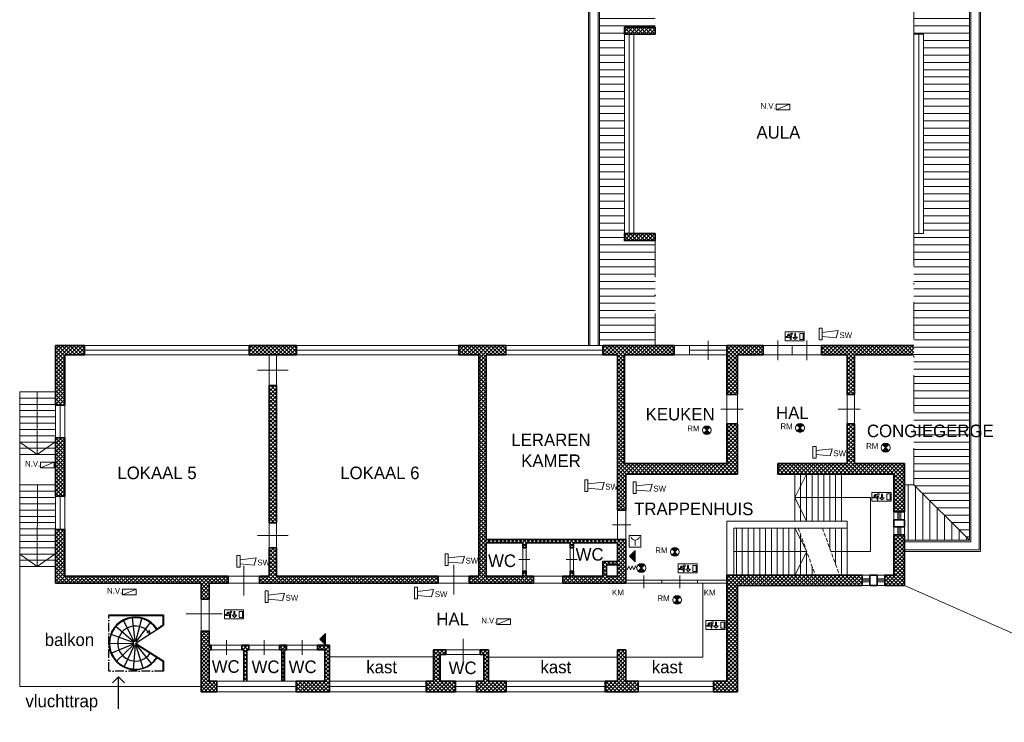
# Model space of a CAD drawing. Header units: millimetres. Extents: x 0 to 10560344, y -63228 to 177747.
# Tile 122 of 126: x 276813 to 310546, y 59405 to 83461. Entities that reach past the tile are written whole.
import ezdxf

# ---------------------------------------------------------------- set-up
doc = ezdxf.new("R2010")
doc.units = ezdxf.units.MM
for name, pattern in [('ACAD_ISO10W100', [18, 12, -3, 0, -3]), ('DASHDOT2', [0.5, 0.25, -0.125, 0, -0.125]), ('DASHED2', [0.375, 0.25, -0.125])]:
    doc.linetypes.add(name, pattern=pattern)
for name, color, linetype, lineweight in [('..BAS018', 1, 'Continuous', 18), ('008', 8, 'Continuous', 9), ('013', 220, 'Continuous', 13), ('018', 1, 'Continuous', 18), ('035', 82, 'Continuous', 35), ('Bouwkundig brandweer', 190, 'Continuous', 13), ('hatch008', 151, 'Continuous', 5), ('text008', 8, 'Continuous', 9)]:
    doc.layers.add(name, color=color, linetype=linetype, lineweight=lineweight)
for name, color, linetype in [('00-aanzicht algemeen', 11, 'Continuous'), ('00-aanzicht algemeen dik', 1, 'Continuous'), ('24-trap', 7, 'Continuous')]:
    doc.layers.add(name, color=color, linetype=linetype)
doc.layers.add('xx HIDDEN', color=30, linetype='Continuous', lineweight=0, plot=False)
doc.styles.add('mvd', font='GOTHIC.TTF')
pattern_1 = [(0, (0, 0), (0, 250), [])]
pattern_2 = [(45, (-1028.53, 951.585), (-67.35192, 67.35192), []), (135, (-1028.53, 951.585), (-67.35192, -67.35192), [])]

# ---------------------------------------------------------------- blocks, each defined once
blk = doc.blocks.new('spiltrap')
at = {"layer": '00-aanzicht algemeen', "ltscale": 10}
for points in [[(-35, 67), (-406, 781)], [(-8, 75), (-96, 875)], [(19, 72), (226, 850)], [(44, 61), (518, 711)], [(-56, 50), (-660, 582)], [(63, 41), (740, 476)], [(484, 434), (408, 370)], [(508, 327), (408, 370)], [(508, 327), (484, 434)], [(-70, 26), (-826, 304)], [(-75, -1), (-880, -15)], [(-69, -28), (-815, -332)], [(-55, -51), (-640, -604)], [(-32, -68), (-379, -794)], [(-6, -75), (-66, -877)], [(22, -72), (255, -842)], [(46, -59), (542, -693)]]:
    blk.add_lwpolyline(points, dxfattribs=at)
for centre, radius, start, end in [((0, 0), 900, 34.0108, 325.7248), ((0, 0), 880, 34.0191, 325.7025), ((3, -5), 601, 42.6066, 325.1856), ((0, 0), 75, 339.4623, 324.0898)]:
    blk.add_arc(centre, radius, start, end, dxfattribs=at)
at = {"layer": '00-aanzicht algemeen dik', "ltscale": 10}
for points in [[(964, 965), (-900, 965)], [(944, 945), (-900, 945)], [(944, 945), (944, 631)], [(964, 965), (964, 620)], [(746, 503), (729, 492)], [(729, 492), (740, 476)], [(740, 476), (964, 620)], [(746, 503), (944, 631)], [(0, -5), (11, 12)], [(11, 12), (964, -601)], [(0, -5), (944, -612)], [(944, -612), (944, -945)], [(964, -601), (964, -945)]]:
    blk.add_lwpolyline(points, dxfattribs=at)

msp = doc.modelspace()

# ---------------------------------------------------------------- hatches: boundary and pattern name
at = {"layer": 'Bouwkundig brandweer'}
for points in [[(300459.4, 69514.5, 0.4142136), (300247.2, 69514.5), (300353.3, 69408.5)], [(300459.4, 69514.5, 0.4142136), (300247.2, 69514.5), (300353.3, 69408.5)], [(303653.1, 69588.7, 0.4142136), (303441, 69588.7), (303547, 69482.7)], [(303653.1, 69588.7, 0.4142136), (303441, 69588.7), (303547, 69482.7)], [(300353.3, 69408.5), (300247.2, 69302.4, 0.4142136), (300459.4, 69302.4)], [(300353.3, 69408.5), (300247.2, 69302.4, 0.4142136), (300459.4, 69302.4)], [(303547, 69482.7), (303441, 69376.6, 0.4142136), (303653.1, 69376.6)], [(303547, 69482.7), (303441, 69376.6, 0.4142136), (303653.1, 69376.6)], [(306588.5, 68912.9, 0.4142136), (306376.3, 68912.9), (306482.4, 68806.8)], [(306588.5, 68912.9, 0.4142136), (306376.3, 68912.9), (306482.4, 68806.8)], [(306482.4, 68806.8), (306376.3, 68700.8, 0.4142136), (306588.5, 68700.8)], [(306482.4, 68806.8), (306376.3, 68700.8, 0.4142136), (306588.5, 68700.8)], [(297894.5, 65292), (297700.6, 65098), (297894.5, 64904.1)], [(299363.4, 65344.7, 0.4142136), (299151.3, 65344.7), (299257.3, 65238.6)], [(299363.4, 65344.7, 0.4142136), (299151.3, 65344.7), (299257.3, 65238.6)], [(299257.3, 65238.6), (299151.3, 65132.5, 0.4142136), (299363.4, 65132.5)], [(299257.3, 65238.6), (299151.3, 65132.5, 0.4142136), (299363.4, 65132.5)], [(299440.2, 63701.2, 0.4142136), (299228.1, 63701.2), (299334.2, 63595.1)], [(299440.2, 63701.2, 0.4142136), (299228.1, 63701.2), (299334.2, 63595.1)], [(299334.2, 63595.1), (299228.1, 63489, 0.4142136), (299440.2, 63489)], [(299334.2, 63595.1), (299228.1, 63489, 0.4142136), (299440.2, 63489)], [(287285.2, 62449.2), (287091.2, 62255.3), (287285.2, 62061.3)]]:
    msp.add_hatch(color=256, dxfattribs=at).paths.add_polyline_path(points)
h = msp.add_hatch(dxfattribs=at)
h.set_pattern_fill('ANGLE', color=256, style=0)
h.set_pattern_definition([(0, (199001.89, 79705.235), (0, 6.985), [5.08, -1.905]), (90, (199001.89, 79705.235), (-6.985, 4e-16), [5.08, -1.905])])
h.paths.add_polyline_path([(298217.4, 64794.8, 0.4142136), (298001.3, 64794.8), (298109.4, 64686.7)])
h.paths.add_polyline_path([(298109.4, 64686.7), (298001.3, 64578.7, 0.4142136), (298217.4, 64578.7)])
at = {"layer": 'hatch008', "transparency": 33554687}
h = msp.add_hatch(dxfattribs=at)
h.set_pattern_fill('_USER', color=256, scale=250, pattern_type=0)
h.set_pattern_definition(pattern_1)
h.paths.add_polyline_path([(298581.1, 75900.6), (297531.1, 75900.6), (297531.1, 83200.6), (298581.1, 83200.6), (298581.1, 92691.7), (296681.1, 94591.7), (296681.1, 72300.6), (298581.1, 72300.6)])
h = msp.add_hatch(dxfattribs=at)
h.set_pattern_fill('_USER', color=256, scale=250, pattern_type=0)
h.set_pattern_definition(pattern_1)
h.paths.add_polyline_path([(307452, 67537.6), (309352, 65637.6), (309352, 94591.7), (307452, 92691.7), (307452, 82965.2), (307772, 82970.8), (307772, 76141.5), (307452, 76135.9)])
at = {"layer": 'hatch008'}
h = msp.add_hatch(dxfattribs=at)
h.set_pattern_fill('ANSI37', color=256, scale=30, style=0)
h.set_pattern_definition(pattern_2)
h.paths.add_polyline_path([(298581.1, 76135.9), (297531.1, 76135.9), (297531.1, 75900.6), (298581.1, 75900.6)])
h.paths.add_polyline_path([(298581.1, 83200.6), (297531.1, 83200.6), (297531.1, 82965.2), (298581.1, 82965.2)])
h = msp.add_hatch(dxfattribs=at)
h.set_pattern_fill('ANSI37', color=256, scale=30, style=0)
h.set_pattern_definition(pattern_2)
h.paths.add_polyline_path([(278359.8, 71980.8), (279033.4, 71980.8), (279033.4, 72300.6), (278040.1, 72300.6), (278040.1, 70263.1), (278359.8, 70263.1)])
h.paths.add_polyline_path([(278359.8, 69144.3), (278040.1, 69144.3), (278040.1, 67152.8), (278359.8, 67152.8)])
h.paths.add_polyline_path([(283960.1, 64410.8), (278359.8, 64410.8), (278359.8, 66002.7), (278040.1, 66002.7), (278040.1, 64658.3), (278040.1, 64166.1), (283033.3, 64166.1), (283033.3, 63626.1), (283302.7, 63626.1), (283302.7, 64166.1), (283960.1, 64166.1)])
h = msp.add_hatch(dxfattribs=at)
h.set_pattern_fill('ANSI37', color=256, scale=30, style=0)
h.set_pattern_definition(pattern_2)
h.paths.add_polyline_path([(299239.6, 72300.6), (296793.4, 72300.6), (296793.4, 71980.8), (297293.4, 71980.8), (297293.4, 67905), (297293.4, 66666.1), (297584.3, 66666.1), (297584.3, 67905), (301399.6, 67905), (301399.6, 69622.9), (301039.6, 69622.9), (301039.6, 68265), (297538.4, 68265), (297538.4, 71980.8), (299239.6, 71980.8)])
h.paths.add_polyline_path([(305672.3, 64447.4), (301039.6, 64447.4), (301039.6, 60812.5), (300578, 60812.5), (300578, 60443.8), (301399.6, 60443.8), (301399.6, 64087.4), (305672.3, 64087.4)])
h.paths.add_polyline_path([(298001.7, 60812.5), (297584.3, 60812.5), (297584.3, 61883.8), (297293.4, 61883.8), (297293.4, 60812.5), (296866.1, 60812.5), (296866.1, 60443.8), (298001.7, 60443.8)])
h.paths.add_polyline_path([(293477.9, 60812.5), (292879.7, 60812.5), (292879.7, 61883.8), (292591, 61883.8), (292591, 61724.8), (292710, 61724.8), (292710, 60812.5), (292466.6, 60812.5), (292466.6, 60443.8), (293477.9, 60443.8)])
h.paths.add_polyline_path([(291748.8, 60812.5), (291217, 60812.5), (291217, 61724.8), (291414.3, 61724.8), (291414.3, 61883.8), (290994.3, 61883.8), (290994.3, 60812.5), (290733.9, 60812.5), (290733.9, 60443.8), (291748.8, 60443.8)])
h.paths.add_polyline_path([(283568.2, 60812.5), (283302.7, 60812.5), (283302.7, 61885), (283376.6, 61885), (283376.6, 62044.8), (283302.7, 62044.8), (283302.7, 62530.1), (283033.3, 62530.1), (283033.3, 60443.8), (283568.2, 60443.8)])
h.paths.add_polyline_path([(307126.5, 68265), (305411.5, 68265), (305411.5, 69622.9), (305166.5, 69622.9), (305166.5, 68265), (302783, 68265), (302783, 67905), (306766.5, 67905), (306766.5, 66606.6), (307126.5, 66606.6)])
h.paths.add_polyline_path([(307126.5, 65828.1), (306766.5, 65828.1), (306766.5, 64447.4), (306450.8, 64447.4), (306450.8, 64087.4), (307126.5, 64087.4)])
h = msp.add_hatch(dxfattribs=at)
h.set_pattern_fill('ANSI37', color=256, scale=30, style=0)
h.set_pattern_definition(pattern_2)
h.paths.add_polyline_path([(286296.4, 72300.6), (284676.8, 72300.6), (284676.8, 71980.8), (286296.4, 71980.8)])
h.paths.add_polyline_path([(285608.8, 70932.9), (285357.6, 70932.9), (285357.6, 66229.5), (285608.8, 66229.5)], flags=17)
h.paths.add_polyline_path([(296913.4, 64410.8), (296913.4, 64790.8), (297293.4, 64790.8), (297293.4, 64410.8)], flags=16)
h.paths.add_polyline_path([(292215.4, 64410.8), (292215.4, 64166.1), (294420.6, 64166.1), (294420.6, 64410.8), (294170.6, 64410.8), (294170.6, 64578.5), (294050.6, 64578.5), (294050.6, 64410.8), (292790.6, 64410.8), (292790.6, 65546.1), (294050.6, 65546.1), (294050.6, 65378.5), (294170.6, 65378.5), (294170.6, 65546.1), (295670.6, 65546.1), (295670.6, 65378.5), (295790.6, 65378.5), (295790.6, 65546.1), (297293.4, 65546.1), (297293.4, 64910.8), (296793.4, 64910.8), (296793.4, 64410.8), (295790.6, 64410.8), (295790.6, 64578.5), (295670.6, 64578.5), (295670.6, 64410.8), (295420.6, 64410.8), (295420.6, 64166.1), (297584.3, 64166.1), (297584.3, 65666.1), (292790.6, 65666.1), (292790.6, 71980.8), (293471.4, 71980.8), (293471.4, 72300.6), (291858.6, 72300.6), (291858.6, 71980.8), (292539.4, 71980.8), (292539.4, 64410.8)])
h.paths.add_polyline_path([(291145.4, 64166.1), (291145.4, 64410.8), (285608.8, 64410.8), (285608.8, 65376.3), (285357.6, 65376.3), (285357.6, 64410.8), (285033.6, 64410.8), (285033.6, 64166.1)])
h = msp.add_hatch(dxfattribs=at)
h.set_pattern_fill('ANSI37', color=256, scale=30, style=0)
h.set_pattern_definition(pattern_2)
h.paths.add_polyline_path([(302283, 72300.6), (301039.6, 72300.6), (301039.6, 70622.9), (301399.6, 70622.9), (301399.6, 71980.8), (302283, 71980.8)])
h.paths.add_polyline_path([(307452, 72300.6), (304283, 72300.6), (304283, 71980.8), (305166.5, 71980.8), (305166.5, 70622.9), (305411.5, 70622.9), (305411.5, 71980.8), (307452, 71980.8)])
at = {"layer": 'hatch008', "transparency": 33554687}
h = msp.add_hatch(dxfattribs=at)
h.set_pattern_fill('_USER', color=256, scale=250, angle=90, pattern_type=0)
h.set_pattern_definition([(90, (0, 0), (-250, 2e-14), [])])
h.paths.add_polyline_path([(307452, 67537.6), (307126.5, 67537.6), (307126.5, 66606.6), (307126.4, 66342.2), (307126.4, 66092.6), (307126.5, 65828.1), (307126.5, 65637.6), (309352, 65637.6)])
at = {"layer": 'hatch008'}
h = msp.add_hatch(dxfattribs=at)
h.set_pattern_fill('ANSI37', color=256, scale=30, style=0)
h.set_pattern_definition(pattern_2)
h.paths.add_polyline_path([(287422.3, 62044.8), (287011.7, 62044.8), (287011.7, 61885), (287262.5, 61885), (287262.5, 60812.5), (286289.5, 60812.5), (286289.5, 60443.8), (287422.3, 60443.8)])
h.paths.add_polyline_path([(285958.7, 62044.8), (285718.7, 62044.8), (285718.7, 61885), (285788.7, 61885), (285788.7, 60812.5), (285888.7, 60812.5), (285888.7, 61885), (285958.7, 61885)])
h.paths.add_polyline_path([(284665.7, 62044.8), (284425.7, 62044.8), (284425.7, 61885), (284495.7, 61885), (284495.7, 60812.5), (284595.7, 60812.5), (284595.7, 61885), (284665.7, 61885)])

# ---------------------------------------------------------------- linework, layer by layer
for points in [[(280198.1, 60964.5), (279991.1, 60757.5)], [(280198.1, 59868.1), (280198.1, 60964.5)], [(280198.1, 60964.5), (280408, 60754.6)]]:
    msp.add_lwpolyline(points)
at = {"layer": '008'}
for p, q in [((278020, 70719.5), (276813.3, 70719.5)), ((276813.3, 70719.5), (276813.3, 66721)), ((278020, 70504.7), (276813.3, 70504.7)), ((277416.6, 70719.5), (277416.6, 68571.5)), ((278020, 70289.9), (276813.3, 70289.9)), ((278020, 70075.1), (276813.3, 70075.1)), ((278020, 69860.3), (276813.3, 69860.3)), ((278020, 69645.5), (276813.3, 69645.5)), ((278020, 69430.7), (276813.3, 69430.7)), ((278020, 69215.9), (276813.3, 69215.9)), ((278020, 69001.1), (276813.3, 69001.1)), ((277416.6, 68571.5), (276813.3, 69001.1)), ((277416.6, 68571.5), (278020, 69001.1)), ((278020, 68786.3), (276813.3, 68786.3)), ((278020, 68571.5), (276813.3, 68571.5)), ((277426.7, 67531.1), (277416.6, 64736.5)), ((287422.3, 61641), (290994.3, 61641)), ((297293.4, 61640), (292879.7, 61640)), ((300219.6, 61640), (297584.3, 61640))]:
    msp.add_line(p, q, dxfattribs=at)
for points in [[(307126.5, 65257.6), (309732, 65257.6), (309732, 94971.7), (296301.1, 94971.7), (296301.1, 72300.6)], [(307126.5, 65307.6), (309682, 65307.6), (309682, 94921.7), (296351.1, 94921.7), (296351.1, 72300.6)], [(307126.5, 65587.6), (309402, 65587.6), (309402, 94641.7), (296631.1, 94641.7), (296631.1, 72300.6)], [(307126.5, 65637.6), (309352, 65637.6), (309352, 94591.7), (296681.1, 94591.7), (296681.1, 72300.6)], [(303366.5, 67905), (303366.5, 66296.2)], [(303366.5, 67100.6), (303766.5, 67905)], [(303566.5, 67905), (303566.5, 66296.2)], [(303766.5, 67905), (303766.5, 66296.2)], [(303966.5, 67905), (303966.5, 66296.2)], [(304166.5, 67905), (304166.5, 66296.2)], [(304366.5, 67905), (304366.5, 66296.2)], [(304566.5, 67905), (304566.5, 66296.2)], [(304766.5, 67905), (304766.5, 66296.2)], [(304966.5, 67905), (304966.5, 66296.2)], [(278040.1, 67531.1), (276813.3, 67531.1)], [(278040.1, 67316.3), (276813.3, 67316.3)], [(278040.1, 67101.5), (276813.3, 67101.5)], [(278040.1, 66886.5), (276813.3, 66886.5)], [(304605.9, 65251.4), (305962.5, 65251.4), (305962.5, 67101), (303366.5, 67101)], [(303366.5, 67100.6), (303766.5, 66296.2)], [(276813.3, 66721), (276813.3, 60627.8), (283033.3, 60627.8)], [(278040.1, 66671.5), (276813.3, 66671.5)], [(278040.1, 66456.5), (276813.3, 66456.5)], [(278040.1, 66241.5), (276813.3, 66241.5)], [(305166.5, 66296.2), (301039.6, 66296.2), (301039.6, 64447.4)], [(305166.5, 66056.2), (305166.5, 66296.2)], [(278040.1, 66026.5), (276813.3, 66026.5)], [(278040.1, 65811.5), (276813.3, 65811.5)], [(305166.5, 66056.2), (301279.6, 66056.2), (301279.6, 64447.4)], [(301366.5, 66056.2), (301366.5, 64447.4)], [(301566.5, 66056.2), (301566.5, 64447.4)], [(301766.5, 66056.2), (301766.5, 64447.4)], [(301966.5, 66056.2), (301966.5, 64447.4)], [(302166.5, 66056.2), (302166.5, 64447.4)], [(302366.5, 66056.2), (302366.5, 64447.4)], [(302566.5, 66056.2), (302566.5, 64447.4)], [(302766.5, 66056.2), (302766.5, 64447.4)], [(302966.5, 66056.2), (302966.5, 64447.4)], [(303166.5, 66056.2), (303166.5, 64447.4)], [(303366.5, 66056.2), (303366.5, 64447.4)], [(303776.8, 65251.8), (303366.5, 66056.2)], [(303566.5, 65827), (303566.5, 64447.4)], [(304566.5, 66056.2), (304566.5, 65359.3)], [(304766.5, 66056.2), (304766.5, 64812.3)], [(304966.5, 66056.2), (304966.5, 64447.4)], [(305166.5, 66056.2), (305166.5, 64447.4)], [(278040.1, 65596.5), (276813.3, 65596.5)], [(278040.1, 65381.5), (276813.3, 65381.5)], [(278040.1, 65166.5), (276813.3, 65166.5)], [(277416.6, 64736.5), (276813.3, 65166.1)], [(277416.6, 64736.5), (278020, 65166.1)], [(301279.6, 65251.8), (303776.8, 65251.8)], [(303776.8, 65251.8), (303366.5, 64447.4)], [(303766.5, 65279.9), (303766.5, 64447.4)], [(278040.1, 64951.5), (276813.3, 64951.5)], [(278040.1, 64736.5), (276813.3, 64736.5)], [(303966.5, 64732.9), (303966.5, 64447.4)], [(300219.6, 61640), (300219.6, 64166.1)]]:
    msp.add_lwpolyline(points, dxfattribs=at)
at = {"layer": '008', "linetype": 'DASHDOT2', "ltscale": 5000}
for points in [[(307452, 82965.2), (307452, 92691.7), (298581.1, 92691.7), (298581.1, 83200.6)], [(298581.1, 75900.6), (298581.1, 72300.6)], [(307126.5, 67537.6), (307452, 67537.6), (307452, 76135.9)]]:
    msp.add_lwpolyline(points, dxfattribs=at)
at = {"layer": '008', "color": 7}
msp.add_lwpolyline([(308480.5, 82013.6), (308480.5, 82013.6)], close=True, dxfattribs=at)
at = {"layer": '008', "linetype": 'DASHED2', "ltscale": 500}
for points in [[(303482.7, 66056.2), (304070.8, 64447.4)], [(304311.7, 66056.2), (304899.9, 64447.4)]]:
    msp.add_lwpolyline(points, dxfattribs=at)
at = {"layer": '013'}
for p, q in [((299239.6, 72300.6), (301039.6, 72300.6)), ((285357.6, 71980.8), (285357.6, 70932.9)), ((285608.8, 71980.8), (285608.8, 70932.9)), ((299239.6, 71980.8), (301039.6, 71980.8)), ((284959.7, 71456.9), (286006.7, 71456.9)), ((285357.6, 66229.5), (285357.6, 65376.3)), ((285608.8, 66229.5), (285608.8, 65376.3)), ((284963.1, 65802.9), (286010, 65802.9)), ((291682.1, 64791.2), (291682.1, 63776.1)), ((284496.8, 64762.8), (284496.8, 63747.7)), ((285033.6, 64410.8), (283960.1, 64410.8)), ((285033.6, 64166.1), (283960.1, 64166.1)), ((292218.9, 64410.8), (291145.4, 64410.8)), ((292218.9, 64166.1), (291145.4, 64166.1)), ((283033.3, 62530.1), (283033.3, 63626.1)), ((283302.7, 63626.1), (283302.7, 62530.1)), ((283754.4, 63115.5), (282511.5, 63115.5)), ((292002.7, 62261.6), (292002.7, 61354.8)), ((291414.3, 61883.8), (292591, 61883.8)), ((291414.3, 61724.8), (292591, 61724.8))]:
    msp.add_line(p, q, dxfattribs=at)
for points in [[(297691.1, 82965.2), (297691.1, 76135.9)], [(307612, 82965.2), (307612, 76135.9)], [(299765.3, 71980.8), (299765.3, 72300.6)], [(300402.4, 71814.3), (300402.4, 72467.1)], [(302283, 72300.6), (304283, 72300.6)], [(302783, 71807.2), (302783, 72474.2)], [(303283, 71980.8), (303283, 72300.6)], [(303783, 71807.2), (303783, 72474.2)], [(279033.4, 72140.7), (284676.8, 72140.7)], [(286296.4, 72140.7), (291858.6, 72140.7)], [(293471.4, 72140.7), (296793.4, 72140.7)], [(299765.3, 72140.7), (301039.6, 72140.7)], [(302283, 71980.8), (304283, 71980.8)], [(301039.6, 70622.9), (301039.6, 69622.9)], [(301399.6, 69622.9), (301399.6, 70622.9)], [(305166.5, 69622.9), (305166.5, 70622.9)], [(305411.5, 69622.9), (305411.5, 70622.9)], [(278200, 69144.3), (278200, 70263.1)], [(301601.2, 70122.9), (300838, 70122.9)], [(305613.1, 70122.9), (304849.8, 70122.9)], [(278200, 66002.7), (278200, 67152.8)], [(297293.4, 66666.1), (297293.4, 65666.1)], [(297584.3, 66666.1), (297584.3, 65666.1)], [(306946.5, 66342.2), (306946.5, 66606.6)], [(297754, 66166.1), (297123.8, 66166.1)], [(306946.5, 65828.1), (306946.4, 66092.6)], [(294050.6, 65378.5), (294050.6, 64578.5)], [(294170.6, 65378.5), (294170.6, 64578.5)], [(295670.6, 65378.5), (295670.6, 64578.5)], [(295790.6, 65378.5), (295790.6, 64578.5)], [(293909.7, 64978.5), (294291.2, 64978.5)], [(295529.7, 64978.5), (295911.2, 64978.5)], [(298198.1, 63996.1), (298198.1, 64436.2)], [(299425.8, 63996.1), (299425.8, 64436.2)], [(294420.6, 64410.8), (295420.6, 64410.8)], [(295420.6, 64166.1), (294420.6, 64166.1)], [(297584.3, 64266.1), (301039.6, 64266.1)], [(297584.3, 64166.1), (301039.6, 64166.1)], [(298812, 64166.1), (298812, 64266.1)], [(300039.6, 64166.1), (300039.6, 64266.1)], [(305672.3, 64267.4), (305936.7, 64267.4)], [(306186.3, 64267.4), (306450.8, 64267.4)], [(283901.1, 61715.7), (283901.1, 62214.2)], [(285192.2, 61715.7), (285192.2, 62214.2)], [(286485.2, 61715.7), (286485.2, 62214.2)], [(283568.2, 60628.1), (286289.5, 60628.1)], [(287422.3, 60628.1), (290733.9, 60628.1)], [(291748.8, 60628.1), (292466.6, 60628.1)], [(293477.9, 60628.1), (296866.1, 60628.1)], [(298001.7, 60628.1), (300578, 60628.1)]]:
    msp.add_lwpolyline(points, dxfattribs=at)
for points in [[(306896.6, 66342.2), (306996.3, 66342.2), (306996.3, 66606.6), (306896.6, 66606.6)], [(306896.6, 65828.1), (306996.3, 65828.1), (306996.3, 66092.6), (306896.6, 66092.6)], [(305672.3, 64317.2), (305672.3, 64217.6), (305936.7, 64217.6), (305936.7, 64317.2)], [(306186.3, 64317.2), (306186.3, 64217.6), (306450.8, 64217.6), (306450.8, 64317.2)], [(283376.6, 61885), (284425.7, 61885), (284425.7, 62044.8), (283376.6, 62044.8)], [(284665.7, 61885), (285718.7, 61885), (285718.7, 62044.8), (284665.7, 62044.8)], [(285958.7, 61885), (287011.7, 61885), (287011.7, 62044.8), (285958.7, 62044.8)]]:
    msp.add_lwpolyline(points, close=True, dxfattribs=at)
at = {"layer": '018'}
for p, q in [((279033.4, 72300.6), (284676.8, 72300.6)), ((286296.4, 72300.6), (291858.6, 72300.6)), ((279033.4, 71980.8), (284676.8, 71980.8)), ((286296.4, 71980.8), (291858.6, 71980.8)), ((278040.1, 69144.3), (278040.1, 70263.1)), ((278359.8, 69144.3), (278359.8, 70263.1)), ((278040.1, 66002.7), (278040.1, 67152.8)), ((278359.8, 66002.7), (278359.8, 67152.8)), ((283568.2, 60812.5), (286289.5, 60812.5)), ((287422.3, 60812.5), (290733.9, 60812.5)), ((291748.8, 60812.5), (292466.6, 60812.5)), ((293477.9, 60812.5), (296866.1, 60812.5)), ((298001.7, 60812.5), (300578, 60812.5)), ((283568.2, 60443.8), (286289.5, 60443.8)), ((287422.3, 60443.8), (290733.9, 60443.8)), ((291748.8, 60443.8), (292466.6, 60443.8)), ((293477.9, 60443.8), (296866.1, 60443.8)), ((298001.7, 60443.8), (300578, 60443.8))]:
    msp.add_line(p, q, dxfattribs=at)
for points in [[(297531.1, 76135.9), (297531.1, 82965.2), (297531.1, 82965.2)], [(297851.1, 76135.9), (297851.1, 82965.2)], [(307452, 82965.2), (307772, 82965.2)], [(307452, 76135.9), (307452, 82965.2)], [(307772, 76135.9), (307772, 82965.2)], [(307452, 76135.9), (307772, 76135.9)], [(293471.4, 72300.6), (296793.4, 72300.6)], [(293471.4, 71980.8), (296793.4, 71980.8)], [(306766.5, 66342.2), (306766.5, 66606.6)], [(307126.4, 66342.2), (307126.5, 66606.6)], [(306766.5, 65828.1), (306766.5, 66092.6)], [(307126.5, 65828.1), (307126.4, 66092.6)], [(305672.3, 64447.4), (305936.7, 64447.4)], [(306186.3, 64447.4), (306450.8, 64447.4)], [(305672.3, 64087.4), (305936.7, 64087.4)], [(306186.3, 64087.4), (306450.8, 64087.4)]]:
    msp.add_lwpolyline(points, dxfattribs=at)
at = {"layer": '035'}
for p, q in [((278040.1, 70263.1), (278040.1, 72300.6)), ((278040.1, 72300.6), (279033.4, 72300.6)), ((279033.4, 72300.6), (279033.4, 71980.8)), ((284676.8, 72300.6), (286296.4, 72300.6)), ((284676.8, 72300.6), (284676.8, 71980.8)), ((286296.4, 72300.6), (286296.4, 71980.8)), ((291858.6, 72300.6), (293471.4, 72300.6)), ((291858.6, 72300.6), (291858.6, 71980.8)), ((296793.4, 72300.6), (299239.6, 72300.6)), ((301039.6, 72300.6), (302283, 72300.6)), ((304283, 72300.6), (307452, 72300.6)), ((278359.8, 71980.8), (279033.4, 71980.8)), ((278359.8, 70263.1), (278359.8, 71980.8)), ((284676.8, 71980.8), (286296.4, 71980.8)), ((291858.6, 71980.8), (292539.4, 71980.8)), ((292539.4, 71980.8), (292539.4, 64410.8)), ((292790.6, 71980.8), (292790.6, 65666.1)), ((292790.6, 71980.8), (293471.4, 71980.8)), ((296793.4, 71980.8), (297293.4, 71980.8)), ((297538.4, 71980.8), (299239.6, 71980.8)), ((301399.6, 71980.8), (302283, 71980.8)), ((304283, 71980.8), (305166.5, 71980.8)), ((305411.5, 71980.8), (307452, 71980.8)), ((285357.6, 70932.9), (285357.6, 66229.5)), ((285357.6, 70932.9), (285608.8, 70932.9)), ((285608.8, 70932.9), (285608.8, 66229.5)), ((278040.1, 70263.1), (278359.8, 70263.1)), ((278040.1, 67152.8), (278040.1, 69144.3)), ((278040.1, 69144.3), (278359.8, 69144.3)), ((278359.8, 67152.8), (278359.8, 69144.3)), ((278040.1, 67152.8), (278359.8, 67152.8)), ((285357.6, 66229.5), (285608.8, 66229.5)), ((278040.1, 66002.7), (278359.8, 66002.7)), ((278040.1, 64658.3), (278040.1, 66002.7)), ((278359.8, 64410.8), (278359.8, 66002.7)), ((292790.6, 65546.1), (292790.6, 64410.8)), ((297293.4, 64910.8), (297293.4, 65546.1)), ((297584.3, 65666.1), (297584.3, 64166.1)), ((285357.6, 65376.3), (285357.6, 64410.8)), ((285357.6, 65376.3), (285608.8, 65376.3)), ((285608.8, 65376.3), (285608.8, 64410.8)), ((297293.4, 64410.8), (297293.4, 64790.8)), ((278040.1, 64166.1), (278040.1, 64658.3)), ((301039.6, 64447.4), (301039.6, 60812.5)), ((283033.3, 64166.1), (278040.1, 64166.1)), ((283960.1, 64410.8), (278359.8, 64410.8)), ((283033.3, 64166.1), (283033.3, 63626.1)), ((283960.1, 64166.1), (283302.7, 64166.1)), ((283302.7, 64166.1), (283302.7, 63626.1)), ((283960.1, 64166.1), (283960.1, 64410.8)), ((285033.6, 64410.8), (285033.6, 64166.1)), ((285357.6, 64410.8), (285033.6, 64410.8)), ((291145.4, 64166.1), (285033.6, 64166.1)), ((291145.4, 64410.8), (285608.8, 64410.8)), ((292539.4, 64410.8), (292215.4, 64410.8)), ((294420.6, 64166.1), (292215.4, 64166.1)), ((294050.6, 64410.8), (292790.6, 64410.8)), ((294420.6, 64410.8), (294170.6, 64410.8)), ((295670.6, 64410.8), (295420.6, 64410.8)), ((297584.3, 64166.1), (295420.6, 64166.1)), ((296793.4, 64410.8), (295790.6, 64410.8)), ((297293.4, 64410.8), (296913.4, 64410.8)), ((301399.6, 64087.4), (301399.6, 60443.8)), ((283033.3, 63626.1), (283302.7, 63626.1)), ((283033.3, 62530.1), (283302.7, 62530.1)), ((283033.3, 62530.1), (283033.3, 60443.8)), ((283302.7, 62530.1), (283302.7, 62044.8)), ((283302.7, 61885), (283302.7, 60812.5)), ((287011.7, 62044.8), (287422.3, 62044.8)), ((287011.7, 61885), (287262.5, 61885)), ((287262.5, 61885), (287262.5, 60812.5)), ((287422.3, 62044.8), (287422.3, 60443.8)), ((290994.3, 60812.5), (290994.3, 61883.8)), ((290994.3, 61883.8), (291414.3, 61883.8)), ((291414.3, 61883.8), (291414.3, 61724.8)), ((292591, 61883.8), (292591, 61724.8)), ((292879.7, 60812.5), (292879.7, 61883.8)), ((297293.4, 60812.5), (297293.4, 61883.8)), ((297584.3, 61883.8), (297584.3, 60812.5)), ((291217, 61724.8), (291217, 60812.5)), ((292710, 61724.8), (292710, 60812.5)), ((283302.7, 60812.5), (283568.2, 60812.5)), ((283568.2, 60812.5), (283568.2, 60443.8)), ((286289.5, 60812.5), (287262.5, 60812.5)), ((286289.5, 60812.5), (286289.5, 60443.8)), ((290733.9, 60812.5), (290994.3, 60812.5)), ((290733.9, 60812.5), (290733.9, 60443.8)), ((291217, 60812.5), (291748.8, 60812.5)), ((291748.8, 60812.5), (291748.8, 60443.8)), ((292466.6, 60812.5), (292710, 60812.5)), ((292466.6, 60812.5), (292466.6, 60443.8)), ((292879.7, 60812.5), (293477.9, 60812.5)), ((293477.9, 60812.5), (293477.9, 60443.8)), ((296866.1, 60812.5), (297293.4, 60812.5)), ((296866.1, 60812.5), (296866.1, 60443.8)), ((297584.3, 60812.5), (298001.7, 60812.5)), ((298001.7, 60812.5), (298001.7, 60443.8)), ((300578, 60812.5), (301039.6, 60812.5)), ((300578, 60812.5), (300578, 60443.8)), ((283033.3, 60443.8), (283568.2, 60443.8)), ((286289.5, 60443.8), (287422.3, 60443.8)), ((290733.9, 60443.8), (291748.8, 60443.8)), ((292466.6, 60443.8), (293477.9, 60443.8)), ((296866.1, 60443.8), (298001.7, 60443.8)), ((300578, 60443.8), (301399.6, 60443.8))]:
    msp.add_line(p, q, dxfattribs=at)
for points in [[(298581.1, 83200.6), (297531.1, 83200.6), (297531.1, 82965.2), (298581.1, 82965.2)], [(298581.1, 76135.9), (297531.1, 76135.9), (297531.1, 75900.6), (298581.1, 75900.6)]]:
    msp.add_lwpolyline(points, close=True, dxfattribs=at)
for points in [[(293471.4, 71980.8), (293471.4, 72300.6)], [(296793.4, 71980.8), (296793.4, 72300.6)], [(299239.6, 71980.8), (299239.6, 72300.6)], [(301039.6, 70622.9), (301039.6, 72300.6)], [(302283, 71980.8), (302283, 72300.6)], [(304283, 71980.8), (304283, 72300.6)], [(297293.4, 71980.8), (297293.4, 67905)], [(297538.4, 71980.8), (297538.4, 68265)], [(301399.6, 70622.9), (301399.6, 71980.8)], [(305166.5, 70622.9), (305166.5, 71980.8)], [(305411.5, 70622.9), (305411.5, 71980.8)], [(301399.6, 70622.9), (301039.6, 70622.9)], [(305411.5, 70622.9), (305166.5, 70622.9)], [(301039.6, 68265), (301039.6, 69622.9)], [(301399.6, 69622.9), (301039.6, 69622.9)], [(301399.6, 67905), (301399.6, 69622.9)], [(305166.5, 68265), (305166.5, 69622.9)], [(305411.5, 69622.9), (305166.5, 69622.9)], [(305411.5, 68265), (305411.5, 69622.9)], [(297538.4, 68265), (301039.6, 68265)], [(302783, 68265), (305166.5, 68265)], [(302783, 68265), (302783, 67905)], [(305411.5, 68265), (307126.5, 68265), (307126.5, 66606.6)], [(297293.4, 66666.1), (297293.4, 67905)], [(297584.3, 67905), (301399.6, 67905)], [(297584.3, 66666.1), (297584.3, 67905)], [(302783, 67905), (306766.5, 67905), (306766.5, 66606.6)], [(297293.4, 66666.1), (297584.3, 66666.1)], [(307126.5, 66606.6), (306766.5, 66606.6)], [(307126.4, 66342.2), (306766.4, 66342.2)], [(306766.5, 66092.6), (306766.5, 66342.2)], [(307126.4, 66092.6), (307126.4, 66342.2)], [(307126.5, 65828.1), (307126.5, 64087.4), (306450.8, 64087.4)], [(306766.5, 65828.1), (306766.5, 64447.4), (306450.8, 64447.4)], [(307126.4, 66092.6), (306766.4, 66092.6)], [(307126.5, 65828.1), (306766.5, 65828.1)], [(297584.3, 65666.1), (292790.6, 65666.1)], [(294050.6, 65546.1), (292790.6, 65546.1)], [(294050.6, 65378.5), (294050.6, 65546.1)], [(294170.6, 65378.5), (294170.6, 65546.1)], [(295670.6, 65546.1), (294170.6, 65546.1)], [(295670.6, 65378.5), (295670.6, 65546.1)], [(297293.4, 65546.1), (295790.6, 65546.1)], [(295790.6, 65378.5), (295790.6, 65546.1)], [(294050.6, 65378.5), (294170.6, 65378.5)], [(295670.6, 65378.5), (295790.6, 65378.5)], [(297293.4, 64910.8), (297293.4, 64910.8), (296793.4, 64910.8), (296793.4, 64410.8)], [(297293.4, 64790.8), (296913.4, 64790.8), (296913.4, 64410.8)], [(294050.6, 64410.8), (294050.6, 64578.5)], [(294050.6, 64578.5), (294170.6, 64578.5)], [(294170.6, 64410.8), (294170.6, 64578.5)], [(295670.6, 64578.5), (295790.6, 64578.5)], [(295670.6, 64410.8), (295670.6, 64578.5)], [(295790.6, 64410.8), (295790.6, 64578.5)], [(305672.3, 64447.4), (301039.6, 64447.4)], [(305672.3, 64087.4), (305672.3, 64447.4)], [(305936.7, 64087.4), (305936.7, 64447.4)], [(306186.3, 64447.4), (305936.7, 64447.4)], [(306186.3, 64087.4), (306186.3, 64447.4)], [(306450.8, 64087.4), (306450.8, 64447.4)], [(291145.4, 64166.1), (291145.4, 64410.8)], [(292215.4, 64410.8), (292215.4, 64166.1)], [(294420.6, 64410.8), (294420.6, 64166.1)], [(295420.6, 64410.8), (295420.6, 64166.1)], [(305672.3, 64087.4), (301399.6, 64087.4)], [(305936.7, 64087.4), (306186.3, 64087.4)], [(283302.7, 62044.8), (283376.6, 62044.8)], [(283302.7, 61885), (283376.6, 61885)], [(283376.6, 61885), (283376.6, 62044.8)], [(284495.7, 61885), (284425.7, 61885), (284425.7, 62044.8), (284665.7, 62044.8), (284665.7, 61885), (284595.7, 61885)], [(284495.7, 60812.5), (284495.7, 61885)], [(284595.7, 60812.5), (284595.7, 61885)], [(285788.7, 61885), (285718.7, 61885), (285718.7, 62044.8), (285958.7, 62044.8), (285958.7, 61885), (285888.7, 61885)], [(285788.7, 60812.5), (285788.7, 61885)], [(285888.7, 60812.5), (285888.7, 61885)], [(287011.7, 61885), (287011.7, 62044.8)], [(292879.7, 61883.8), (292591, 61883.8)], [(297293.4, 61883.8), (297584.3, 61883.8)], [(291217, 61724.8), (291414.3, 61724.8)], [(292710, 61724.8), (292591, 61724.8)]]:
    msp.add_lwpolyline(points, dxfattribs=at)
at = {"layer": '24-trap', "linetype": 'ACAD_ISO10W100', "ltscale": 25}
msp.add_lwpolyline([(281736.5, 61160.8), (279872.5, 61160.8), (279872.5, 63070.8)], dxfattribs=at)
at = {"layer": 'Bouwkundig brandweer'}
for p, q in [((302725.6, 80373.3), (303195.6, 80571.1)), ((300459.4, 69514.5), (300247.2, 69302.4)), ((300247.2, 69514.5), (300459.4, 69302.4)), ((303653.1, 69588.7), (303441, 69376.6)), ((303441, 69588.7), (303653.1, 69376.6)), ((306588.5, 68912.9), (306376.3, 68700.8)), ((306376.3, 68912.9), (306588.5, 68700.8)), ((277529.6, 68118.2), (277999.6, 68316)), ((297894.5, 65292), (297700.6, 65098)), ((297894.5, 65292), (297700.6, 65098)), ((297894.5, 65292), (297894.5, 64904.1)), ((297894.5, 65292), (297894.5, 64904.1)), ((299363.4, 65344.7), (299151.3, 65132.5)), ((299151.3, 65344.7), (299363.4, 65132.5)), ((297700.6, 65098), (297894.5, 64904.1)), ((297700.6, 65098), (297894.5, 64904.1)), ((298001.3, 64578.7), (298217.4, 64794.8)), ((298217.4, 64578.7), (298001.3, 64794.8)), ((280339, 63769.2), (280809, 63967.1)), ((299440.2, 63701.2), (299228.1, 63489)), ((299228.1, 63701.2), (299440.2, 63489)), ((293156.7, 62754.5), (293626.7, 62952.3)), ((287285.2, 62449.2), (287091.2, 62255.3)), ((287285.2, 62449.2), (287091.2, 62255.3)), ((287285.2, 62449.2), (287285.2, 62061.3)), ((287285.2, 62449.2), (287285.2, 62061.3)), ((287091.2, 62255.3), (287285.2, 62061.3)), ((287091.2, 62255.3), (287285.2, 62061.3))]:
    msp.add_line(p, q, dxfattribs=at)
for points in [[(302725.6, 80571.1), (303195.6, 80571.1), (303195.6, 80373.3), (302725.6, 80373.3)], [(304304.4, 72894.7), (304197.9, 72894.7), (304197.9, 72497.3), (304304.4, 72497.3)], [(303037.8, 72771.2), (303693.9, 72771.2), (303693.9, 72466.8), (303037.8, 72466.8)], [(303396.6, 72713.2), (303396.6, 72587), (303459.6, 72587), (303382, 72510.2), (303300.4, 72585.4), (303364.3, 72585.4), (303364.3, 72714)], [(303542.3, 72717.7), (303660.4, 72717.7), (303660.4, 72511.6), (303542.3, 72511.6)], [(304098.1, 68850.9), (303991.6, 68850.9), (303991.6, 68453.4), (304098.1, 68453.4)], [(277529.6, 68316), (277999.6, 68316), (277999.6, 68118.2), (277529.6, 68118.2)], [(296282.1, 67704.8), (296175.6, 67704.8), (296175.6, 67307.4), (296282.1, 67307.4)], [(297931.6, 67639.2), (297825.1, 67639.2), (297825.1, 67241.8), (297931.6, 67241.8)], [(306012.5, 67277.2), (306668.5, 67277.2), (306668.5, 66972.7), (306012.5, 66972.7)], [(306371.2, 67219.1), (306371.2, 67093), (306434.2, 67093), (306356.6, 67016.2), (306275, 67091.4), (306338.9, 67091.4), (306338.9, 67220)], [(306516.9, 67223.7), (306635, 67223.7), (306635, 67017.6), (306516.9, 67017.6)], [(297698.7, 65405.3), (298098.7, 65405.3), (298098.7, 65805.3), (297698.7, 65805.3)], [(284363.5, 65110.5), (284257, 65110.5), (284257, 64713), (284363.5, 64713)], [(291497.4, 65174.1), (291390.9, 65174.1), (291390.9, 64776.7), (291497.4, 64776.7)], [(299368.4, 64830.8), (300024.4, 64830.8), (300024.4, 64526.3), (299368.4, 64526.3)], [(299727.1, 64772.7), (299727.1, 64646.6), (299790.1, 64646.6), (299712.6, 64569.8), (299630.9, 64645), (299694.8, 64645), (299694.8, 64773.5)], [(299872.8, 64777.3), (299990.9, 64777.3), (299990.9, 64571.2), (299872.8, 64571.2)], [(280339, 63967.1), (280809, 63967.1), (280809, 63769.2), (280339, 63769.2)], [(285330.2, 63902.5), (285223.7, 63902.5), (285223.7, 63505), (285330.2, 63505)], [(290440.3, 64026.7), (290333.8, 64026.7), (290333.8, 63629.3), (290440.3, 63629.3)], [(283828.3, 63253.2), (284484.3, 63253.2), (284484.3, 62948.7), (283828.3, 62948.7)], [(284187.1, 63195.1), (284187.1, 63069), (284250.1, 63069), (284172.5, 62992.2), (284090.9, 63067.4), (284154.7, 63067.4), (284154.7, 63195.9)], [(284332.8, 63199.6), (284450.8, 63199.6), (284450.8, 62993.5), (284332.8, 62993.5)], [(293156.7, 62952.3), (293626.7, 62952.3), (293626.7, 62754.5), (293156.7, 62754.5)], [(300324.6, 62888), (300980.7, 62888), (300980.7, 62583.5), (300324.6, 62583.5)], [(300683.4, 62829.9), (300683.4, 62703.8), (300746.4, 62703.8), (300668.8, 62627), (300587.2, 62702.2), (300651.1, 62702.2), (300651.1, 62830.7)], [(300829.1, 62834.4), (300947.2, 62834.4), (300947.2, 62628.3), (300829.1, 62628.3)]]:
    msp.add_lwpolyline(points, close=True, dxfattribs=at)
for points in [[(303086.1, 72579.1), (303159.8, 72579.1), (303179.9, 72599.1), (303214.2, 72563.4), (303214.2, 72512.8), (303216.8, 72509), (303222, 72507.5), (303236.3, 72507.5), (303241.5, 72509.5), (303243.5, 72514.7), (303243.5, 72576.5), (303200.4, 72620.4), (303213.3, 72632.9), (303239, 72607.1), (303245.2, 72605.9), (303250.2, 72606.7), (303258.1, 72614.2), (303259.4, 72618.8), (303256.4, 72624.6), (303230.3, 72650.7), (303248.6, 72668.6), (303249.4, 72675.6), (303258.9, 72674), (303279.7, 72682.3), (303288, 72701.8), (303279.3, 72722.1), (303260.6, 72731.2), (303239.4, 72722.5), (303230.7, 72700.5), (303231.9, 72694.3), (303152.6, 72694.3), (303117.8, 72660.3), (303116.1, 72654.5), (303117.8, 72649.5), (303125.2, 72642.8), (303131, 72642), (303135.6, 72642.8), (303163.4, 72669.4), (303182.5, 72669.4), (303121.9, 72609.2), (303080.4, 72609.2), (303074.2, 72606.7), (303071.7, 72600.9), (303071.7, 72585.1), (303073.7, 72581.8), (303079.6, 72578.9), (303086.1, 72579.1)], [(304304.4, 72753.9), (304856.9, 72816), (304790.6, 72568.6), (304304.4, 72612.6)], [(304098.1, 68710.1), (304650.5, 68772.1), (304584.2, 68524.7), (304098.1, 68568.7)], [(296282.1, 67564), (296834.5, 67626), (296768.3, 67378.6), (296282.1, 67422.6)], [(297931.6, 67498.4), (298484, 67560.5), (298417.7, 67313.1), (297931.6, 67357.1)], [(306060.8, 67085), (306134.5, 67085), (306154.6, 67105.1), (306188.8, 67069.4), (306188.8, 67018.8), (306191.4, 67015), (306196.6, 67013.5), (306210.9, 67013.5), (306216.1, 67015.5), (306218.1, 67020.6), (306218.1, 67082.5), (306175, 67126.4), (306187.9, 67138.8), (306213.6, 67113.1), (306219.9, 67111.9), (306224.8, 67112.7), (306232.7, 67120.2), (306234, 67124.7), (306231.1, 67130.5), (306204.9, 67156.7), (306223.2, 67174.5), (306224, 67181.6), (306233.6, 67179.9), (306254.3, 67188.2), (306262.6, 67207.7), (306253.9, 67228.1), (306235.2, 67237.2), (306214, 67228.5), (306205.3, 67206.5), (306206.6, 67200.3), (306127.3, 67200.3), (306092.4, 67166.2), (306090.7, 67160.4), (306092.4, 67155.4), (306099.9, 67148.8), (306105.7, 67148), (306110.2, 67148.8), (306138.1, 67175.4), (306157.2, 67175.4), (306096.5, 67115.2), (306055, 67115.2), (306048.8, 67112.7), (306046.3, 67106.9), (306046.3, 67091.1), (306048.4, 67087.8), (306054.2, 67084.9), (306060.8, 67085)], [(297898.7, 65643.5), (297898.7, 65455.3)], [(284363.5, 64969.7), (284915.9, 65031.7), (284849.7, 64784.3), (284363.5, 64828.3)], [(291497.4, 65033.3), (292049.9, 65095.4), (291983.6, 64848), (291497.4, 64892)], [(299416.7, 64638.6), (299490.4, 64638.6), (299510.5, 64658.7), (299544.7, 64623), (299544.7, 64572.4), (299547.4, 64568.6), (299552.5, 64567.1), (299566.8, 64567.1), (299572, 64569), (299574, 64574.2), (299574, 64636.1), (299530.9, 64680), (299543.8, 64692.4), (299569.5, 64666.7), (299575.8, 64665.4), (299580.7, 64666.3), (299588.6, 64673.7), (299589.9, 64678.3), (299587, 64684.1), (299560.8, 64710.3), (299579.1, 64728.1), (299579.9, 64735.2), (299589.5, 64733.5), (299610.2, 64741.8), (299618.5, 64761.3), (299609.8, 64781.7), (299591.1, 64790.8), (299569.9, 64782.1), (299561.2, 64760.1), (299562.5, 64753.8), (299483.2, 64753.8), (299448.3, 64719.8), (299446.6, 64714), (299448.3, 64709), (299455.8, 64702.4), (299461.6, 64701.6), (299466.1, 64702.4), (299494, 64728.9), (299513.1, 64728.9), (299452.4, 64668.8), (299410.9, 64668.8), (299404.7, 64666.3), (299402.2, 64660.5), (299402.2, 64644.7), (299404.3, 64641.4), (299410.1, 64638.5), (299416.7, 64638.6)], [(297740.3, 64626), (297681.8, 64753.5), (297628.7, 64623.4)], [(297851.9, 64628.7), (297793.5, 64756.2), (297740.3, 64626)], [(297963.6, 64631.3), (297905.1, 64758.8), (297851.9, 64628.7)], [(285330.2, 63761.7), (285882.7, 63823.7), (285816.4, 63576.3), (285330.2, 63620.3)], [(290440.3, 63885.9), (290992.7, 63948), (290926.4, 63700.6), (290440.3, 63744.6)], [(283876.6, 63061), (283950.3, 63061), (283970.4, 63081.1), (284004.7, 63045.4), (284004.7, 62994.8), (284007.3, 62990.9), (284012.5, 62989.5), (284026.8, 62989.5), (284032, 62991.4), (284033.9, 62996.6), (284033.9, 63058.5), (283990.9, 63102.4), (284003.7, 63114.8), (284029.5, 63089.1), (284035.7, 63087.8), (284040.7, 63088.7), (284048.6, 63096.1), (284049.8, 63100.7), (284046.9, 63106.5), (284020.8, 63132.7), (284039, 63150.5), (284039.9, 63157.6), (284049.4, 63155.9), (284070.2, 63164.2), (284078.5, 63183.7), (284069.8, 63204), (284051.1, 63213.2), (284029.9, 63204.5), (284021.2, 63182.5), (284022.4, 63176.2), (283943.1, 63176.2), (283908.2, 63142.2), (283906.6, 63136.4), (283908.2, 63131.4), (283915.7, 63124.8), (283921.5, 63123.9), (283926.1, 63124.8), (283953.9, 63151.3), (283973, 63151.3), (283912.4, 63091.2), (283870.9, 63091.2), (283864.6, 63088.7), (283862.2, 63082.9), (283862.2, 63067.1), (283864.2, 63063.8), (283870, 63060.9), (283876.6, 63061)], [(300372.9, 62695.8), (300446.6, 62695.8), (300466.7, 62715.9), (300501, 62680.2), (300501, 62629.6), (300503.6, 62625.7), (300508.8, 62624.3), (300523.1, 62624.3), (300528.3, 62626.2), (300530.3, 62631.4), (300530.3, 62693.3), (300487.2, 62737.2), (300500.1, 62749.6), (300525.8, 62723.9), (300532, 62722.6), (300537, 62723.5), (300544.9, 62730.9), (300546.2, 62735.5), (300543.2, 62741.3), (300517.1, 62767.5), (300535.4, 62785.3), (300536.2, 62792.4), (300545.7, 62790.7), (300566.5, 62799), (300574.8, 62818.5), (300566.1, 62838.8), (300547.4, 62848), (300526.2, 62839.3), (300517.5, 62817.3), (300518.7, 62811), (300439.4, 62811), (300404.6, 62777), (300402.9, 62771.2), (300404.6, 62766.2), (300412, 62759.6), (300417.8, 62758.7), (300422.4, 62759.6), (300450.2, 62786.1), (300469.3, 62786.1), (300408.7, 62726), (300367.2, 62726), (300361, 62723.5), (300358.5, 62717.7), (300358.5, 62701.9), (300360.5, 62698.6), (300366.4, 62695.7), (300372.9, 62695.8)]]:
    msp.add_lwpolyline(points, dxfattribs=at)
for centre, radius in [((300353.3, 69408.5), 150), ((303547, 69482.7), 150), ((306482.4, 68806.8), 150), ((299257.3, 65238.6), 150), ((298109.4, 64686.7), 152.8), ((299334.2, 63595.1), 150)]:
    msp.add_circle(centre, radius, dxfattribs=at)
msp.add_arc((297898.7, 65801.4), 156.9, 197.08055, 342.91945, dxfattribs=at)
at = {"layer": 'xx HIDDEN'}
for points in [[(307452, 67537.6), (309352, 65637.6)], [(307126.5, 64087.4), (330280, 53859.4)]]:
    msp.add_lwpolyline(points, dxfattribs=at)

# ---------------------------------------------------------------- block references
at = {"layer": '00-aanzicht algemeen', "linetype": 'Continuous'}
msp.add_blockref('spiltrap', (280772.5, 62105.8), dxfattribs=at)

# ---------------------------------------------------------------- texts
at = {"layer": '..BAS018', "color": 7, "attachment_point": 2, "style": 'mvd'}
for s, insert, char_height in [('AULA', (302805.4, 79818.7), 429.59), ('KEUKEN', (299440.2, 70169.9), 429.59), ('HAL', (303285.4, 70214.3), 429.59), ('CONGIEGERGE', (308010.9, 69597.1), 429.595), ('LOKAAL 5', (281518.4, 68159.3), 429.59), ('LOKAAL 6', (289154, 68159.3), 429.59), ('TRAPPENHUIS', (299906.6, 66927.5), 429.595), ('WC', (293339.1, 65150.1), 429.59), ('WC', (296339.1, 65369.7), 429.59), ('HAL', (291646.7, 63154.1), 429.59), ('balkon', (278518, 62447.8), 429.59), ('WC', (283871.1, 61529.8), 429.59), ('WC', (285236, 61519.7), 429.59), ('WC', (286506.6, 61519.7), 429.59), ('kast', (289214.1, 61512.8), 429.59), ('WC', (291986.8, 61483.7), 429.59), ('kast', (295181.3, 61511.8), 429.59), ('kast', (298996.7, 61511.8), 429.59)]:
    msp.add_mtext(s, dxfattribs=dict(at, insert=insert, char_height=char_height))
at = {"layer": '..BAS018', "color": 7, "insert": (295015.4, 69290.8), "char_height": 429.59, "width": 2423.953, "attachment_point": 2, "style": 'mvd'}
msp.add_mtext('LERAREN\\PKAMER', dxfattribs=at)
at = {"layer": 'Bouwkundig brandweer', "char_height": 200, "attachment_point": 1, "style": 'mvd'}
for s, insert in [('N.V.', (302194, 80611.5)), ('SW', (304898.9, 72760.1)), ('RM', (299684.5, 69566.5)), ('RM', (302878.3, 69640.7)), ('RM', (305813.6, 68964.9)), ('SW', (304692.5, 68716.2)), ('N.V.', (276998, 68356.4)), ('SW', (296876.5, 67570.2)), ('SW', (298526, 67504.6)), ('RM', (298588.6, 65396.6)), ('SW', (284957.9, 64975.8)), ('SW', (292091.9, 65039.5)), ('N.V.', (279807.3, 64007.5)), ('SW', (285924.7, 63767.8)), ('SW', (291034.7, 63892.1)), ('KM', (297109.8, 63946.8)), ('KM', (300252.4, 63946.8)), ('RM', (298665.4, 63753.1)), ('N.V.', (292625, 62992.7))]:
    msp.add_mtext(s, dxfattribs=dict(at, insert=insert))
at = {"layer": 'text008', "color": 7, "insert": (277011.5, 60348), "char_height": 429.59, "attachment_point": 1, "line_spacing_factor": 0.8, "style": 'mvd'}
msp.add_mtext('vluchttrap', dxfattribs=at)

doc.saveas('drawing.dxf')
